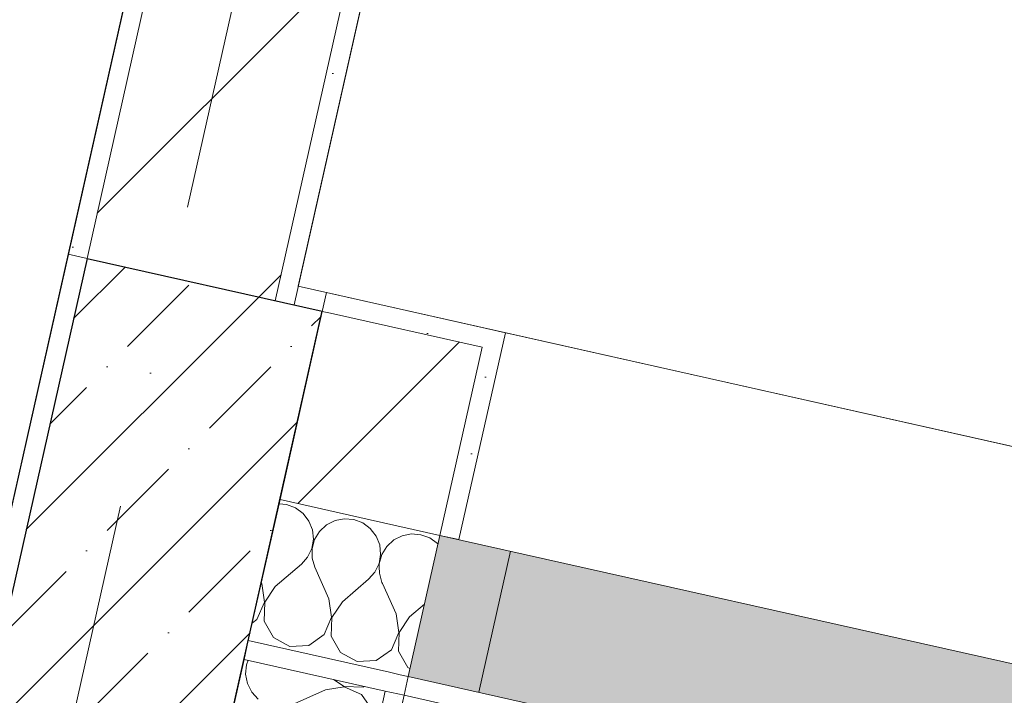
# Model space of a CAD drawing. Header units: millimetres. Extents: x -7145539 to 8272368, y 6117771 to 6337028.
# Tile 118 of 213: x -6868662 to -6867641, y 6135931 to 6136631. Entities that reach past the tile are written whole.
import ezdxf
from ezdxf.enums import TextEntityAlignment as Align

# ---------------------------------------------------------------- set-up
doc = ezdxf.new("R2010")
doc.units = ezdxf.units.MM
doc.header["$MEASUREMENT"] = 0
doc.linetypes.add('Штрихпунктирная', pattern=[670.277762, 352.777767, -176.388884, 0, -141.111112])
for name, color, linetype in [('S - квартира_помещение.АР', 7, 'Continuous'), ('АР-Стены_внешние_.АР', 7, 'Continuous'), ('АР-Стены_Перегородки_100_.АР', 7, 'Continuous'), ('АР-Чертеж-Оси_Осевые размеры.АР', 7, 'Continuous'), ('АР-Чертеж-Размеры.АР', 7, 'Continuous')]:
    doc.layers.add(name, color=color, linetype=linetype)
for name, color, linetype, lineweight in [('АР-Стены_внешние_.АР_Ном._пера__1', 7, 'Continuous', 30), ('АР-Стены_Перегородки_100_.АР_Ном._пера__1', 7, 'Continuous', 15), ('АР-Чертеж-Оси_Осевые размеры.АР_Ном._пера__120', 7, 'Continuous', 0), ('АР-Чертеж-Размеры.АР_Ном._пера__1', 7, 'Continuous', 0), ('Окна Archicad_Ном._пера__120', 7, 'Continuous', 0)]:
    doc.layers.add(name, color=color, linetype=linetype, lineweight=lineweight)
doc.styles.add('РЎР“Р•РќР•Р\xa0Р\x98Р\xa0_РЎРўР\x98Р›Р¬_2', font='GOTHIC.TTF')
doc.styles.add('РЎР“Р•РќР•Р\xa0Р\x98Р\xa0_РЎРўР\x98Р›Р¬_6', font='GOST_Common.ttf')
doc.dimstyles.new('СГЕНЕРИР_СТИЛЬ__5', dxfattribs={"dimtxt": 150, "dimasz": 237.5, "dimexe": 0.18, "dimexo": 0.0625, "dimgap": 0, "dimtad": 1, "dimdec": 0, "dimzin": 0, "dimdsep": 46, "dimtxsty": 'РЎР“Р•РќР•Р\xa0Р\x98Р\xa0_РЎРўР\x98Р›Р¬_6', "dimblk": 'ARROWHEAD_6', "dimblk1": 'ARROWHEAD_6', "dimblk2": 'ARROWHEAD_6', "dimcen": 0.09, "dimse1": 1, "dimse2": 1, "dimclrd": 7, "dimclre": 7, "dimclrt": 7, "dimazin": 0, "dimtfac": 1, "dimtdec": 4, "dimtmove": 0, "dimatfit": 3, "dimfxl": 1, "dimtolj": 1, "dimtzin": 0, "dimarcsym": 0})
doc.dimstyles.new('СГЕНЕРИР_СТИЛЬ__8', dxfattribs={"dimtxt": 150, "dimasz": 237.5, "dimexe": 0.18, "dimexo": 0.0625, "dimgap": 0, "dimtad": 1, "dimdec": 0, "dimzin": 0, "dimdsep": 46, "dimtxsty": 'РЎР“Р•РќР•Р\xa0Р\x98Р\xa0_РЎРўР\x98Р›Р¬_6', "dimblk": 'ARROWHEAD_6', "dimblk1": 'ARROWHEAD_6', "dimblk2": 'ARROWHEAD_6', "dimcen": 0.09, "dimse1": 1, "dimse2": 1, "dimclrd": 7, "dimclre": 7, "dimclrt": 7, "dimazin": 0, "dimtfac": 1, "dimtdec": 4, "dimtmove": 2, "dimatfit": 3, "dimfxl": 1, "dimtolj": 1, "dimtzin": 0, "dimarcsym": 0})
pattern_1 = [(45, (-6256761.35, 6563027.8), (-111.369318, 111.369318), [0, -105, 0, -157.5]), (110, (-6256411.35, 6563027.8), (148.001588, 53.868173), [0, -77, 0, -133])]
pattern_2 = [(45, (-6256761.35, 6562677.8), (-127.27922, 127.27922), [])]

# ---------------------------------------------------------------- blocks, each defined once
blk = doc.blocks.new('*X813', base_point=(-6256761.3, 6562677.8))
at = {"layer": 'АР-Стены_внешние_.АР_Ном._пера__1', "color": 7, "linetype": 'Continuous', "lineweight": 0}
for p, q in [((-6868385.2, 6136128.5), (-6868392.9, 6136129.2)), ((-6868375.9, 6136125.1), (-6868385.2, 6136128.5)), ((-6868368, 6136119.2), (-6868375.9, 6136125.1)), ((-6868362, 6136111.4), (-6868368, 6136119.2)), ((-6868358.3, 6136102.3), (-6868362, 6136111.4)), ((-6868334.9, 6136111.8), (-6868343.7, 6136107.3)), ((-6868325.3, 6136113.7), (-6868334.9, 6136111.8)), ((-6868315.5, 6136112.9), (-6868325.3, 6136113.7)), ((-6868306.2, 6136109.4), (-6868315.5, 6136112.9)), ((-6868357.3, 6136092.5), (-6868358.3, 6136102.3)), ((-6868343.7, 6136107.3), (-6868351, 6136100.6)), ((-6868298.3, 6136103.6), (-6868306.2, 6136109.4)), ((-6868296, 6136100.6), (-6868298.3, 6136103.6)), ((-6868359, 6136082.8), (-6868357.3, 6136092.5)), ((-6868356.1, 6136092.2), (-6868358.7, 6136082.7)), ((-6868351, 6136100.6), (-6868356.1, 6136092.2)), ((-6868363.3, 6136073.9), (-6868359, 6136082.8)), ((-6868358.7, 6136082.7), (-6868358.6, 6136072.8)), ((-6868369.8, 6136066.5), (-6868363.3, 6136073.9)), ((-6868358.6, 6136072.8), (-6868355.9, 6136063.4)), ((-6868397, 6136043.3), (-6868369.8, 6136066.5)), ((-6868341.2, 6136030.8), (-6868355.9, 6136063.4)), ((-6868293.6, 6136058.2), (-6868289.5, 6136066.7)), ((-6868289, 6136064), (-6868288.9, 6136057.2)), ((-6868327.3, 6136027.7), (-6868300.1, 6136050.9)), ((-6868300.1, 6136050.9), (-6868293.6, 6136058.2)), ((-6868288.9, 6136057.2), (-6868286.2, 6136047.7)), ((-6868410.9, 6136046.5), (-6868411.3, 6136047.4)), ((-6868408.1, 6136027.1), (-6868410.9, 6136046.5)), ((-6868397, 6136043.3), (-6868407.8, 6136027.1)), ((-6868285.6, 6136046.5), (-6868286.2, 6136047.7)), ((-6868338.4, 6136011.5), (-6868341.2, 6136030.8)), ((-6868415.8, 6136009.2), (-6868408.1, 6136027.1)), ((-6868407.8, 6136027.1), (-6868408.5, 6136007.6)), ((-6868327.3, 6136027.7), (-6868338.1, 6136011.4)), ((-6868420.6, 6136005.9), (-6868415.8, 6136009.2)), ((-6868346.1, 6135993.6), (-6868338.4, 6136011.5)), ((-6868338.1, 6136011.4), (-6868338.8, 6135991.9)), ((-6868408.5, 6136007.6), (-6868398.8, 6135990.6)), ((-6868398.8, 6135990.6), (-6868381.6, 6135981.3)), ((-6868362.1, 6135982.4), (-6868346.1, 6135993.6)), ((-6868338.8, 6135991.9), (-6868329.1, 6135975)), ((-6868381.6, 6135981.3), (-6868362.1, 6135982.4)), ((-6868276.4, 6135977.9), (-6868273.7, 6135984.3)), ((-6868329.1, 6135975), (-6868311.9, 6135965.7)), ((-6868292.4, 6135966.8), (-6868276.4, 6135977.9)), ((-6868311.9, 6135965.7), (-6868292.4, 6135966.8))]:
    blk.add_line(p, q, dxfattribs=at)
blk = doc.blocks.new('*X814', base_point=(-6256761.3, 6562677.8))
at = {"layer": 'АР-Стены_внешние_.АР_Ном._пера__1', "color": 7, "linetype": 'Continuous', "lineweight": 0}
for p, q in [((-6868292.3, 6136095.8), (-6868296, 6136100.6)), ((-6868288.6, 6136086.6), (-6868292.3, 6136095.8)), ((-6868274, 6136091.7), (-6868281.3, 6136085)), ((-6868265.3, 6136096.1), (-6868274, 6136091.7)), ((-6868255.6, 6136098), (-6868265.3, 6136096.1)), ((-6868245.8, 6136097.2), (-6868255.6, 6136098)), ((-6868236.5, 6136093.8), (-6868245.8, 6136097.2)), ((-6868228.6, 6136087.9), (-6868236.5, 6136093.8)), ((-6868287.6, 6136076.8), (-6868288.6, 6136086.6)), ((-6868281.3, 6136085), (-6868286.4, 6136076.5)), ((-6868228.1, 6136087.3), (-6868228.6, 6136087.9)), ((-6868289.3, 6136067.1), (-6868287.6, 6136076.8)), ((-6868286.4, 6136076.5), (-6868289, 6136067)), ((-6868289.5, 6136066.7), (-6868289.3, 6136067.1)), ((-6868289, 6136067), (-6868289, 6136064)), ((-6868271.5, 6136015.2), (-6868285.6, 6136046.5)), ((-6868257.6, 6136012), (-6868242, 6136025.3)), ((-6868268.7, 6135995.8), (-6868271.5, 6136015.2)), ((-6868257.6, 6136012), (-6868268.4, 6135995.8)), ((-6868273.7, 6135984.3), (-6868268.7, 6135995.8)), ((-6868268.4, 6135995.8), (-6868269.1, 6135976.3)), ((-6868269.1, 6135976.3), (-6868259.4, 6135959.3)), ((-6868259.4, 6135959.3), (-6868257.1, 6135958.1))]:
    blk.add_line(p, q, dxfattribs=at)
blk = doc.blocks.new('Балконный Блок 01 23[25]_1', base_point=(-6256761.3, 6562677.8))
at = {"layer": 'Окна Archicad_Ном._пера__120', "linetype": 'Continuous', "lineweight": 0, "true_color": 0xffffff}
blk.add_hatch(color=7, dxfattribs=at).paths.add_polyline_path([(-6868258.9, 6135950.1), (-6866795.4, 6135621.4), (-6866762.5, 6135767.8), (-6868226.1, 6136096.5)])
at = {"layer": 'Окна Archicad_Ном._пера__120', "color": 7, "linetype": 'Continuous', "lineweight": 0}
for p, q in [((-6868177.9, 6136311.1), (-6867446.6, 6136146.9)), ((-6868258.9, 6135950.1), (-6868226.1, 6136096.5)), ((-6868258.9, 6135950.1), (-6868226.1, 6136096.5)), ((-6868226.1, 6136096.5), (-6866762.5, 6135767.8)), ((-6868226.1, 6136096.5), (-6868206.5, 6136092.1)), ((-6868185.8, 6135933.7), (-6868152.9, 6136080)), ((-6868258.9, 6135950.1), (-6866795.4, 6135621.4)), ((-6868263.3, 6135930.6), (-6867532, 6135766.3))]:
    blk.add_line(p, q, dxfattribs=at)
blk = doc.blocks.new('Стена_204_1', base_point=(-6868370, 6136231.3))
at = {"layer": 'АР-Стены_внешние_.АР', "linetype": 'Continuous', "lineweight": 0, "true_color": 0x000000}
h = blk.add_hatch(dxfattribs=at)
h.set_pattern_fill('ШТУКАТУРКА__ГИПС_01_0001', color=18, style=0, pattern_type=2)
h.set_pattern_definition(pattern_1)
h.paths.add_polyline_path([(-6868348.1, 6136328.8), (-6868339.6, 6136326.9), (-6868343.7, 6136348.4)])
h = blk.add_hatch(dxfattribs=at)
h.set_pattern_fill('ШТУКАТУРКА__ГИПС_01_0001', color=18, style=0, pattern_type=2)
h.set_pattern_definition(pattern_1)
h.paths.add_polyline_path([(-6868343.7, 6136348.4), (-6868339.6, 6136326.9), (-6868182.2, 6136291.6), (-6868177.9, 6136311.1)])
h = blk.add_hatch(dxfattribs=at)
h.set_pattern_fill('БЛОКИ_БЕТОННЫЕ_ЭФФЕКТИВН_70', color=18, style=0, pattern_type=2)
h.set_pattern_definition(pattern_2)
h.paths.add_polyline_path([(-6868348.1, 6136328.8), (-6868391.9, 6136133.7), (-6868298.4, 6136112.7), (-6868339.6, 6136326.9)])
h = blk.add_hatch(dxfattribs=at)
h.set_pattern_fill('БЛОКИ_БЕТОННЫЕ_ЭФФЕКТИВН_70', color=18, style=0, pattern_type=2)
h.set_pattern_definition(pattern_2)
h.paths.add_polyline_path([(-6868339.6, 6136326.9), (-6868298.4, 6136112.7), (-6868226.1, 6136096.5), (-6868182.2, 6136291.6)])
h = blk.add_hatch(dxfattribs=at)
h.set_pattern_fill('ШТУКАТУРКА__ГИПС_01_0001', color=18, style=0, pattern_type=2)
h.set_pattern_definition(pattern_1)
h.paths.add_polyline_path([(-6868182.2, 6136291.6), (-6868226.1, 6136096.5), (-6868206.5, 6136092.1), (-6868158.3, 6136306.7), (-6868177.9, 6136311.1)])
h = blk.add_hatch(dxfattribs=at)
h.set_pattern_fill('ШТУКАТУРКА__ГИПС_01_0001', color=18, style=0, pattern_type=2)
h.set_pattern_definition(pattern_1)
h.paths.add_polyline_path([(-6868424.8, 6135987.4), (-6868429.2, 6135967.8), (-6868282.8, 6135935), (-6868278.4, 6135954.5)])
h = blk.add_hatch(dxfattribs=at)
h.set_pattern_fill('ШТУКАТУРКА__ГИПС_01_0001', color=18, style=0, pattern_type=2)
h.set_pattern_definition(pattern_1)
h.paths.add_polyline_path([(-6868282.8, 6135935), (-6868263.3, 6135930.6), (-6868267.4, 6135952), (-6868278.4, 6135954.5)])
h = blk.add_hatch(dxfattribs=at)
h.set_pattern_fill('ШТУКАТУРКА__ГИПС_01_0001', color=18, style=0, pattern_type=2)
h.set_pattern_definition(pattern_1)
h.paths.add_polyline_path([(-6868267.4, 6135952), (-6868263.3, 6135930.6), (-6868258.9, 6135950.1)])
at = {"layer": 'АР-Стены_внешние_.АР_Ном._пера__1', "color": 7, "linetype": 'Continuous', "lineweight": 15}
for p, q in [((-6868348.1, 6136328.8), (-6868339.6, 6136326.9)), ((-6868182.2, 6136291.6), (-6868339.6, 6136326.9)), ((-6868226.1, 6136096.5), (-6868182.2, 6136291.6)), ((-6868391.9, 6136133.7), (-6868298.4, 6136112.7)), ((-6868298.4, 6136112.7), (-6868226.1, 6136096.5))]:
    blk.add_line(p, q, dxfattribs=at)
at = {"layer": 'АР-Стены_внешние_.АР_Ном._пера__1', "color": 7, "linetype": 'Continuous', "lineweight": 0}
for p, q in [((-6868158.3, 6136306.7), (-6868206.5, 6136092.1)), ((-6868177.9, 6136311.1), (-6868158.3, 6136306.7)), ((-6868258.9, 6135950.1), (-6868226.1, 6136096.5)), ((-6868226.1, 6136096.5), (-6868206.5, 6136092.1)), ((-6868424.8, 6135987.4), (-6868278.4, 6135954.5)), ((-6868429.2, 6135967.8), (-6868282.8, 6135935)), ((-6868278.4, 6135954.5), (-6868267.4, 6135952)), ((-6868267.4, 6135952), (-6868258.9, 6135950.1)), ((-6868258.9, 6135950.1), (-6868263.3, 6135930.6)), ((-6868282.8, 6135935), (-6868263.3, 6135930.6))]:
    blk.add_line(p, q, dxfattribs=at)
at = {"layer": 'АР-Стены_внешние_.АР_Ном._пера__1', "color": 7, "linetype": 'Continuous', "lineweight": 0, "flags": 128}
for points in [[(-6868343.7, 6136348.4), (-6868348.1, 6136328.8)], [(-6868177.9, 6136311.1), (-6868343.7, 6136348.4)], [(-6868391.9, 6136133.7), (-6868424.8, 6135987.4)], [(-6868424.8, 6135987.4), (-6868429.2, 6135967.8)]]:
    blk.add_lwpolyline(points, dxfattribs=at)
at = {"layer": 'АР-Стены_внешние_.АР_Ном._пера__1', "color": 7, "linetype": 'Continuous', "lineweight": 15, "flags": 128}
blk.add_lwpolyline([(-6868348.1, 6136328.8), (-6868391.9, 6136133.7)], dxfattribs=at)
at = {"layer": 'АР-Стены_внешние_.АР', "color": 7, "lineweight": 0}
for name in ['*X813', '*X814']:
    blk.add_blockref(name, (-6256761.3, 6562677.8), dxfattribs=at)
at = {"layer": 'Окна Archicad_Ном._пера__120', "color": 7, "linetype": 'Continuous', "lineweight": 0}
blk.add_blockref('Балконный Блок 01 23[25]_1', (-6256761.3, 6562677.8), dxfattribs=at)
blk = doc.blocks.new('Стена_208_1', base_point=(-6867888.6, 6139515.5))
at = {"layer": 'АР-Стены_Перегородки_100_.АР', "linetype": 'Continuous', "lineweight": 0, "true_color": 0x000000}
h = blk.add_hatch(dxfattribs=at)
h.set_pattern_fill('ШТУКАТУРКА__ГИПС_01_0001', color=18, style=0, pattern_type=2)
h.set_pattern_definition(pattern_1)
h.paths.add_polyline_path([(-6867927.8, 6139432.1), (-6868611.5, 6136388.1), (-6868592, 6136383.7), (-6867908.3, 6139427.7)])
h = blk.add_hatch(dxfattribs=at)
h.set_pattern_fill('БЛОКИ_БЕТОННЫЕ_ЭФФЕКТИВН_78', color=18, style=0, pattern_type=2)
h.set_pattern_definition([(45, (-6256761.35, 6562677.8), (-127.279217, 127.279217), [])])
h.paths.add_polyline_path([(-6867908.3, 6139427.7), (-6868592, 6136383.7), (-6868396.9, 6136339.9), (-6867713.2, 6139383.9)])
h = blk.add_hatch(dxfattribs=at)
h.set_pattern_fill('ШТУКАТУРКА__ГИПС_01_0001', color=18, style=0, pattern_type=2)
h.set_pattern_definition(pattern_1)
h.paths.add_polyline_path([(-6868377.3, 6136335.5), (-6867693.6, 6139379.5), (-6867713.2, 6139383.9), (-6868396.9, 6136339.9)])
at = {"layer": 'АР-Стены_Перегородки_100_.АР_Ном._пера__1', "color": 7, "linetype": 'Continuous', "lineweight": 15}
for p, q in [((-6867908.3, 6139427.7), (-6868592, 6136383.7)), ((-6868396.9, 6136339.9), (-6867713.2, 6139383.9))]:
    blk.add_line(p, q, dxfattribs=at)
at = {"layer": 'АР-Стены_Перегородки_100_.АР_Ном._пера__1', "color": 7, "linetype": 'Continuous', "lineweight": 0, "flags": 128}
for points in [[(-6867927.8, 6139432.1), (-6868611.5, 6136388.1)], [(-6868377.3, 6136335.5), (-6867693.6, 6139379.5)], [(-6868611.5, 6136388.1), (-6868592, 6136383.7)], [(-6868396.9, 6136339.9), (-6868377.3, 6136335.5)]]:
    blk.add_lwpolyline(points, dxfattribs=at)
at = {"layer": 'АР-Стены_Перегородки_100_.АР_Ном._пера__1', "color": 7, "linetype": 'Continuous', "lineweight": 15, "flags": 128}
blk.add_lwpolyline([(-6868592, 6136383.7), (-6868396.9, 6136339.9)], dxfattribs=at)
blk = doc.blocks.new('Стена_321_1', base_point=(-6868844, 6135261.6))
at = {"layer": 'АР-Стены_внешние_.АР', "linetype": 'Continuous', "lineweight": 0, "true_color": 0x000000}
h = blk.add_hatch(dxfattribs=at)
h.set_pattern_fill('ШТУКАТУРКА__ГИПС_01_0001', color=18, style=0, pattern_type=2)
h.set_pattern_definition(pattern_1)
h.paths.add_polyline_path([(-6868611.5, 6136388.1), (-6868859.1, 6135285.5), (-6868839.6, 6135281.1), (-6868592, 6136383.7)])
h = blk.add_hatch(dxfattribs=at)
h.set_pattern_fill('ЖЕЛЕЗОБЕТОН__PROJECT__0001', color=18, style=0, pattern_type=2)
h.set_pattern_definition([(45, (-6256761.35, 6562677.8), (-84.852814, 84.852814), []), (45, (-6256803.77, 6562720.22), (-84.852814, 84.852814), [90, -30, 0, -30])])
h.paths.add_polyline_path([(-6868592, 6136383.7), (-6868839.6, 6135281.1), (-6868595.7, 6135226.3), (-6868348.1, 6136328.9)])
at = {"layer": 'АР-Стены_внешние_.АР_Ном._пера__1', "color": 7, "linetype": 'Continuous', "lineweight": 30}
blk.add_line((-6868592, 6136383.7), (-6868839.6, 6135281.1), dxfattribs=at)
at = {"layer": 'АР-Стены_внешние_.АР_Ном._пера__1', "color": 7, "linetype": 'Continuous', "lineweight": 0, "flags": 128}
for points in [[(-6868611.5, 6136388.1), (-6868859.1, 6135285.5)], [(-6868611.5, 6136388.1), (-6868592, 6136383.7)]]:
    blk.add_lwpolyline(points, dxfattribs=at)
at = {"layer": 'АР-Стены_внешние_.АР_Ном._пера__1', "color": 7, "linetype": 'Continuous', "lineweight": 30, "flags": 128}
for points in [[(-6868592, 6136383.7), (-6868348.1, 6136328.9)], [(-6868595.7, 6135226.3), (-6868348.1, 6136328.9)]]:
    blk.add_lwpolyline(points, dxfattribs=at)
blk = doc.blocks.new('*X1024', base_point=(-6256761.3, 6562677.8))
at = {"layer": 'АР-Стены_внешние_.АР_Ном._пера__1', "color": 7, "linetype": 'Continuous', "lineweight": 0}
for p, q in [((-6868426.8, 6135962.2), (-6868427.6, 6135952.4)), ((-6868425, 6135966.9), (-6868426.8, 6135962.2)), ((-6868427.6, 6135952.4), (-6868425.7, 6135942.7)), ((-6868425.7, 6135942.7), (-6868421.2, 6135933.9)), ((-6868325.4, 6135939.3), (-6868344.7, 6135936.4)), ((-6868336.6, 6135947), (-6868325.3, 6135939.6)), ((-6868307.5, 6135931.5), (-6868325.4, 6135939.3)), ((-6868325.3, 6135939.6), (-6868305.8, 6135938.9)), ((-6868305.8, 6135938.9), (-6868304.3, 6135939.8)), ((-6868421.2, 6135933.9), (-6868414.5, 6135926.7)), ((-6868344.7, 6135936.4), (-6868377.3, 6135921.8)), ((-6868296.3, 6135915.5), (-6868307.5, 6135931.5))]:
    blk.add_line(p, q, dxfattribs=at)
blk = doc.blocks.new('Стена_324_1', base_point=(-6868600.1, 6135206.8))
at = {"layer": 'АР-Стены_внешние_.АР', "linetype": 'Continuous', "lineweight": 0, "true_color": 0x000000}
h = blk.add_hatch(dxfattribs=at)
h.set_pattern_fill('ШТУКАТУРКА__ГИПС_01_0001', color=18, style=0, pattern_type=2)
h.set_pattern_definition(pattern_1)
h.paths.add_polyline_path([(-6868282.8, 6135935), (-6868497.5, 6134978.8), (-6868478, 6134974.4), (-6868263.3, 6135930.6)])
at = {"layer": 'АР-Стены_внешние_.АР_Ном._пера__1', "color": 7, "linetype": 'Continuous', "lineweight": 0}
for p, q in [((-6868429.2, 6135967.8), (-6868282.8, 6135935)), ((-6868497.5, 6134978.8), (-6868282.8, 6135935)), ((-6868282.8, 6135935), (-6868263.3, 6135930.6))]:
    blk.add_line(p, q, dxfattribs=at)
at = {"layer": 'АР-Стены_внешние_.АР_Ном._пера__1', "color": 7, "linetype": 'Continuous', "lineweight": 0, "flags": 128}
for points in [[(-6868429.2, 6135967.8), (-6868595.7, 6135226.3)], [(-6868478, 6134974.4), (-6868263.3, 6135930.6)]]:
    blk.add_lwpolyline(points, dxfattribs=at)
at = {"layer": 'АР-Стены_внешние_.АР', "color": 7, "lineweight": 0}
blk.add_blockref('*X1024', (-6256761.3, 6562677.8), dxfattribs=at)
blk = doc.blocks.new('Стандартный Маркер Сетки[134]_1', base_point=(-6865253.2, 6150838.4))
at = {"layer": 'АР-Чертеж-Оси_Осевые размеры.АР_Ном._пера__120', "color": 7, "linetype": 'Штрихпунктирная', "lineweight": 0}
blk.add_line((-6865472.3, 6149862.7), (-6870034.9, 6129548.3), dxfattribs=at)
at = {"layer": 'АР-Чертеж-Оси_Осевые размеры.АР_Ном._пера__120', "color": 7, "lineweight": 0, "style": 'РЎР“Р•РќР•Р\xa0Р\x98Р\xa0_РЎРўР\x98Р›Р¬_2'}
blk.add_attdef('AC_MarkerText_1', text='', height=350, rotation=347.3417, dxfattribs=at).set_placement((-6870293.6, 6128265.8), align=Align.TOP_CENTER)
blk = doc.blocks.new('Стандартный Маркер Сетки[189]_1', base_point=(-6865253.2, 6150838.4))
at = {"layer": 'АР-Чертеж-Оси_Осевые размеры.АР_Ном._пера__120', "color": 7, "linetype": 'Штрихпунктирная', "lineweight": 0}
blk.add_line((-6865472.3, 6149862.7), (-6870034.9, 6129548.3), dxfattribs=at)
at = {"layer": 'АР-Чертеж-Оси_Осевые размеры.АР_Ном._пера__120', "color": 7, "lineweight": 0, "style": 'РЎР“Р•РќР•Р\xa0Р\x98Р\xa0_РЎРўР\x98Р›Р¬_2'}
blk.add_attdef('AC_MarkerText_1', text='', height=350, rotation=347.3417, dxfattribs=at).set_placement((-6870293.6, 6128265.8), align=Align.TOP_CENTER)
blk = doc.blocks.new('*D1141', base_point=(-6256761.3, 6562677.8))
at = {"layer": 'АР-Чертеж-Размеры.АР_Ном._пера__1', "color": 7, "linetype": 'Continuous', "lineweight": 0, "transparency": 16777216}
for p, q in [((-6868263.9, 6135927.6), (-6868366.6, 6135470.3)), ((-6868165.9, 6135793.5), (-6868464.6, 6135604.4)), ((-6868315.3, 6135699), (-6868498.2, 6135740.1)), ((-6866851.8, 6135370.3), (-6868315.3, 6135699)), ((-6866800.4, 6135599), (-6866903.2, 6135141.6)), ((-6867001.1, 6135275.7), (-6866702.4, 6135464.9)), ((-6865632, 6135096.3), (-6866851.8, 6135370.3))]:
    blk.add_line(p, q, dxfattribs=at)
at = {"layer": 'АР-Чертеж-Размеры.АР_Ном._пера__1', "color": 7, "lineweight": 0, "transparency": 16777216, "insert": (-6867794.8, 6135612.8), "char_height": 150, "attachment_point": 7, "rotation": 347.3417, "style": 'РЎР“Р•РќР•Р\xa0Р\x98Р\xa0_РЎРўР\x98Р›Р¬_6'}
blk.add_mtext('\\A1;{\\pql;\\fGOST Common|b0|i0|c204|p0;\\W1.000000;1\xa0500}', dxfattribs=at)
blk = doc.blocks.new('ARROWHEAD_6')
at = {"color": 0, "linetype": 'Continuous', "lineweight": 0}
for p, q in [((-0.5, -0.5), (0.5, 0.5)), ((0, 0), (-1, 0))]:
    blk.add_line(p, q, dxfattribs=at)
blk = doc.blocks.new('*D1178', base_point=(-6256761.3, 6562677.8))
at = {"layer": 'АР-Чертеж-Размеры.АР_Ном._пера__1', "color": 7, "linetype": 'Continuous', "lineweight": 0, "transparency": 16777216}
for p, q in [((-6869143.9, 6139897.4), (-6869185, 6139714.5)), ((-6869090.5, 6139565.1), (-6869279.6, 6139863.8)), ((-6869413.7, 6139765.9), (-6868956.4, 6139663.1)), ((-6869185, 6139714.5), (-6870116.4, 6135567.9)), ((-6870211, 6135717.2), (-6870021.9, 6135418.5)), ((-6870345.1, 6135619.2), (-6869887.8, 6135516.5)), ((-6870116.4, 6135567.9), (-6870157.5, 6135384.9))]:
    blk.add_line(p, q, dxfattribs=at)
at = {"layer": 'АР-Чертеж-Размеры.АР_Ном._пера__1', "color": 7, "lineweight": 0, "transparency": 16777216, "insert": (-6869909.9, 6136689.8), "char_height": 150, "attachment_point": 7, "rotation": 77.3404, "style": 'РЎР“Р•РќР•Р\xa0Р\x98Р\xa0_РЎРўР\x98Р›Р¬_6'}
blk.add_mtext('\\A1;{\\pql;\\fGOST Common|b0|i0|c204|p0;\\W1.000000;4\xa0250}', dxfattribs=at)
blk = doc.blocks.new('*D1274', base_point=(-6256761.3, 6562677.8))
at = {"layer": 'АР-Чертеж-Размеры.АР_Ном._пера__1', "color": 7, "linetype": 'Continuous', "lineweight": 0, "transparency": 16777216}
for p, q in [((-6868305.3, 6136656), (-6868202.6, 6137113.4)), ((-6868104.6, 6136979.3), (-6868403.3, 6136790.1)), ((-6868436.9, 6136925.8), (-6868254, 6136884.7)), ((-6868254, 6136884.7), (-6865102.4, 6136176.9)), ((-6865153.7, 6135948.2), (-6865051, 6136405.6)), ((-6865251.7, 6136082.3), (-6864953, 6136271.5)), ((-6865102.4, 6136176.9), (-6864919.4, 6136135.8))]:
    blk.add_line(p, q, dxfattribs=at)
at = {"layer": 'АР-Чертеж-Размеры.АР_Ном._пера__1', "color": 7, "lineweight": 0, "transparency": 16777216, "insert": (-6866904.3, 6136612.3), "char_height": 150, "attachment_point": 7, "rotation": 347.3417, "style": 'РЎР“Р•РќР•Р\xa0Р\x98Р\xa0_РЎРўР\x98Р›Р¬_6'}
blk.add_mtext('\\A1;{\\pql;\\fGOST Common|b0|i0|c204|p0;\\W1.000000;3\xa0230}', dxfattribs=at)
blk = doc.blocks.new('*D1276', base_point=(-6256761.3, 6562677.8))
at = {"layer": 'АР-Чертеж-Размеры.АР_Ном._пера__1', "color": 7, "linetype": 'Continuous', "lineweight": 0, "transparency": 16777216}
for p, q in [((-6865350.8, 6139045.5), (-6865391.9, 6138862.6)), ((-6865297.3, 6138713.2), (-6865486.5, 6139011.9)), ((-6865620.6, 6138913.9), (-6865163.2, 6138811.2)), ((-6865391.9, 6138862.6), (-6866071.3, 6135838.1))]:
    blk.add_line(p, q, dxfattribs=at)
blk = doc.blocks.new('*D1277', base_point=(-6256761.3, 6562677.8))
at = {"layer": 'АР-Чертеж-Размеры.АР_Ном._пера__1', "color": 7, "linetype": 'Continuous', "lineweight": 0, "transparency": 16777216}
for p, q in [((-6865297.3, 6138713.2), (-6865486.5, 6139011.9)), ((-6865391.9, 6138862.6), (-6866071.3, 6135838.1)), ((-6866165.8, 6135987.4), (-6865976.7, 6135688.7)), ((-6866299.9, 6135889.4), (-6865842.6, 6135786.7)), ((-6866071.3, 6135838.1), (-6866112.4, 6135655.1))]:
    blk.add_line(p, q, dxfattribs=at)
at = {"layer": 'АР-Чертеж-Размеры.АР_Ном._пера__1', "color": 7, "lineweight": 0, "transparency": 16777216, "insert": (-6865809.8, 6137139), "char_height": 150, "attachment_point": 7, "rotation": 77.3404, "style": 'РЎР“Р•РќР•Р\xa0Р\x98Р\xa0_РЎРўР\x98Р›Р¬_6'}
blk.add_mtext('\\A1;{\\pql;\\fGOST Common|b0|i0|c204|p0;\\W1.000000;3\xa0100}', dxfattribs=at)

msp = doc.modelspace()

# ---------------------------------------------------------------- linework, layer by layer
at = {"layer": 'S - квартира_помещение.АР', "color": 254, "linetype": 'Continuous', "lineweight": 0, "true_color": 0xffe1c4, "flags": 128}
msp.add_lwpolyline([(-6872713.1, 6136151.1), (-6868859.1, 6135285.5), (-6867927.8, 6139432.1), (-6870611, 6140034.7), (-6870742.5, 6139449.2), (-6871913.3, 6139712.2)], close=True, dxfattribs=at)
at = {"layer": 'S - квартира_помещение.АР', "color": 254, "linetype": 'Continuous', "lineweight": 0, "true_color": 0xd8d8d8, "flags": 128}
msp.add_lwpolyline([(-6867693.6, 6139379.6), (-6868373, 6136354.9), (-6865221.4, 6135647.1), (-6864542, 6138671.8)], close=True, dxfattribs=at)

# ---------------------------------------------------------------- block references
at = {"layer": 'АР-Стены_внешние_.АР', "color": 7, "lineweight": 0}
for name, p in [('Стена_204_1', (-6868370, 6136231.3)), ('Стена_321_1', (-6868844, 6135261.6)), ('Стена_324_1', (-6868600.1, 6135206.8))]:
    msp.add_blockref(name, p, dxfattribs=at)
at = {"layer": 'АР-Стены_Перегородки_100_.АР', "color": 7, "lineweight": 0}
msp.add_blockref('Стена_208_1', (-6867888.6, 6139515.5), dxfattribs=at)
at = {"layer": 'АР-Чертеж-Оси_Осевые размеры.АР', "color": 8, "linetype": 'Continuous', "lineweight": 15}
for name in ['Стандартный Маркер Сетки[134]_1', 'Стандартный Маркер Сетки[189]_1']:
    msp.add_blockref(name, (-6865253.2, 6150838.4), dxfattribs=at)

# ---------------------------------------------------------------- dimensions: what is measured, and where the dimension line sits
at = {"layer": 'АР-Чертеж-Размеры.АР', "color": 7, "linetype": 'Continuous', "lineweight": 0}
for base, p1, p2, angle, dimstyle, picture, middle, turn in [((-6870116.4, 6135567.9), (-6868054.6, 6139460.6), (-6869828.2, 6135503.1), 257.3404, 'СГЕНЕРИР_СТИЛЬ__8', '*D1178', (-6869926.7, 6136957.3), 77.3404), ((-6865391.9, 6138862.5), (-6865394.7, 6138863.2), (-6868054.6, 6139460.6), 257.3404, 'СГЕНЕРИР_СТИЛЬ__5', '*D1276', (-6865493.5, 6138889.5), 77.3404), ((-6866071.3, 6135838), (-6868054.6, 6139460.6), (-6866074, 6135838.6), 257.3404, 'СГЕНЕРИР_СТИЛЬ__5', '*D1277', (-6865826.6, 6137406.5), 77.3404), ((-6865102.4, 6136176.9), (-6868025.6, 6137901.4), (-6865102.4, 6136176.9), 347.3417, 'СГЕНЕРИР_СТИЛЬ__5', '*D1274', (-6866636.8, 6136629.1), 347.3417), ((-6868315.3, 6135699), (-6866714.3, 6135982.4), (-6868532.8, 6134730.5), 167.3417, 'СГЕНЕРИР_СТИЛЬ__5', '*D1141', (-6867527.3, 6135629.6), 347.3417)]:
    dim = msp.add_linear_dim(base=base, p1=p1, p2=p2, angle=angle, dimstyle=dimstyle, dxfattribs=at)
    dim.commit()
    dim.dimension.update_dxf_attribs({"geometry": picture, "text_midpoint": middle, "dimtype": 160, "text_rotation": turn})

doc.saveas('drawing.dxf')
